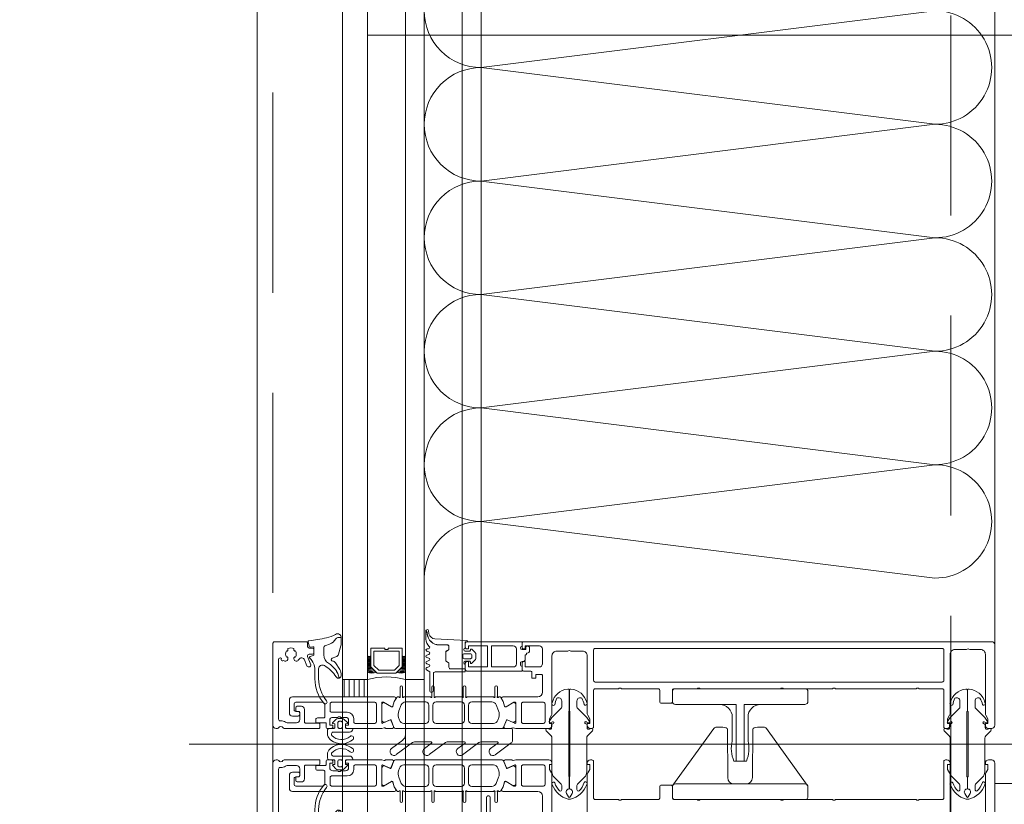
# Model space of a CAD drawing. Header units: millimetres. Extents: x 213386 to 506888, y 183055 to 450952.
# Tile 47 of 256: x 372961 to 373274, y 291088 to 291337. Entities that reach past the tile are written whole.
import ezdxf

# ---------------------------------------------------------------- set-up
doc = ezdxf.new("R2010")
doc.units = ezdxf.units.MM
doc.linetypes.add('ČERCHOVANÁ', pattern=[25.4, 12.7, -6.35, 0, -6.35])
doc.linetypes.add('ČÁRKOVANÁ', pattern=[19.05, 12.7, -6.35])
for name, color, linetype, lineweight in [('FASÁDA DETAILNÍ', 255, 'Continuous', 0), ('NOVA', 255, 'Continuous', 0), ('OSY', 255, 'Continuous', 0)]:
    doc.layers.add(name, color=color, linetype=linetype, lineweight=lineweight)

# ---------------------------------------------------------------- blocks, each defined once
blk = doc.blocks.new('284336')
for points in [[(-0.7, -9.6), (-10, -9.6, 0.414511), (-10.51, -10.11), (-10.51, -15.51, -1), (-11.69, -15.51), (-11.69, -9.6), (-12.69, -8.95, -0.668884), (-12.6, -8.23), (-11.99, -8.01, 0.766384), (-11.99, -7.21), (-12.6, -6.99, -0.76831), (-12.6, -6.23), (-11.99, -6.01, 0.766384), (-11.99, -5.21), (-12.6, -4.99, -0.76831), (-12.6, -4.23), (-11.99, -4.01, 0.766384), (-11.99, -3.21), (-12.6, -2.99, -0.877523), (-12.5, -2.22), (-12.1, -2.22, 0.698129), (-11.83, -1.5, -0.220231), (-12.89, 0.78), (-12.89, 3.45, -0.157143), (-12.82, 3.68), (-12.69, 3.42, -0.067482), (-12.48, 2.53, 0.393136), (-8.66, -1.02), (-6.1, -1.02, -0.414214), (-5.61, -1.51), (-5.61, -2.22, -0.267949), (-5.85, -2.65), (-6.35, -2.93, 0.267949), (-6.61, -3.38), (-6.61, -5.84, 0.267949), (-6.35, -6.29), (-5.85, -6.57, -0.267949), (-5.61, -7), (-5.61, -8.11, 0.414215), (-5.1, -8.62), (-0.41, -8.62), (-0.41, -9.31, -0.414212), (-0.7, -9.6)], [(-0.41, 0), (-0.41, -2, 0.990243), (-0.4, -3.02), (0.9, -3.02, 0.414214), (1.21, -2.71), (1.21, -2.61, -0.668123), (1.71, -2.4), (2.75, -3.45, -0.199004), (2.89, -3.79), (2.89, -5.43, -0.199038), (2.75, -5.77), (1.71, -6.82, -0.668191), (1.21, -6.61), (1.21, -6.51, 0.414214), (0.9, -6.2), (-0.4, -6.2, 0.990269), (-0.41, -7.22), (-0.41, -8.6), (-5.1, -8.6, -0.414215), (-5.59, -8.11), (-5.59, -7, 0.267949), (-5.84, -6.56), (-6.34, -6.27, -0.267949), (-6.59, -5.84), (-6.59, -3.38, -0.267949), (-6.34, -2.95), (-5.84, -2.66, 0.267949), (-5.59, -2.22), (-5.59, -1.51, 0.414214), (-6.1, -1), (-8.66, -1, -0.393156), (-12.46, 2.53, 0.067572), (-12.67, 3.43), (-12.8, 3.7, -0.637545), (-12.12, 3.53), (-11.92, 2.53, 0.344315), (-10.06, 0.91), (0, 0.38, -0.406913), (0.39, 0), (-0.41, 0)], [(1.7, -4.31, 0.414235), (1.2, -3.81), (-0.7, -3.81, 0.414214), (-1.2, -4.31), (-1.2, -4.91, 0.414214), (-0.7, -5.41), (1.2, -5.41, 0.414235), (1.7, -4.91), (1.7, -4.31)]]:
    blk.add_lwpolyline(points, format="xyb", close=True)
blk = doc.blocks.new('nesystémový nástavec 18')
for p, q in [((-18, 6.8), (-18, 8.8)), ((-17.5, 9.3), (-15.36, 9.3)), ((-17, 6.3), (-17.5, 6.3)), ((-11, 8), (-17, 8)), ((-17, 8), (-17, 6.3)), ((-15.36, 9.3), (0, 9.3)), ((-11, 1.3), (-11, 8)), ((-2.8, 8), (-9.7, 8)), ((-9.7, 1.3), (-9.7, 8)), ((-1.8, 2.3), (-1.8, 7)), ((-0.5, 7.3), (-0.5, 6.8)), ((0, 9.3), (0, 7.8)), ((0, 6.3), (0.55, 6.3)), ((0.55, 6.3), (0.95, 5.9)), ((0.95, 5.9), (0.95, 4.8)), ((0.95, 4.8), (0.95, 4.14)), ((0.95, 4.14), (1.2, 4.14)), ((1.4, 3.94), (1.4, 3.84)), ((1.6, 3.64), (1.6, 3.64)), ((-18, 0.5), (-18, 1.8)), ((-17.5, 2.3), (-17, 2.3)), ((-1.8, 0), (-17.5, 0)), ((-17, 2.3), (-17, 1.3)), ((-17, 1.3), (-11, 1.3)), ((-9.7, 1.3), (-2.8, 1.3)), ((0, 0), (-1.8, 0)), ((-0.4, 2.23), (-0.5, 2.04)), ((-0.5, 2.04), (-0.5, 2)), ((1.2, 2.44), (0, 2.44)), ((0, 1.5), (0, 0)), ((1.2, 1.85), (1.2, 2.44)), ((1.8, 1.37), (1.7, 1.35)), ((2.25, 1.63), (1.8, 1.37)), ((2.4, 2.84), (2.4, 1.89))]:
    blk.add_line(p, q)
for centre, radius, start, end in [((-17.5, 8.8), 0.5, 90, 180), ((-17.5, 6.8), 0.5, 180.0012, 269.9988), ((-15.36, 9.8), 0.5, 270, 270.084), ((-2.8, 7), 1, 0, 90), ((0, 7.3), 0.5, 89.9955, 180.0071), ((0, 6.8), 0.5, 179.9949, 270.006), ((0.75, 4.8), 0.2, 359.9656, 0.0344), ((1.2, 3.94), 0.2, 359.9707, 90.0249), ((1.6, 3.84), 0.2, 179.9737, 270.035), ((1.6, 2.84), 0.8, 0.0065, 89.9919), ((-17.5, 1.8), 0.5, 89.999, 180.0002), ((-17.5, 0.5), 0.5, 180, 270), ((-2.8, 2.3), 1, 270, 0), ((0, 2), 0.5, 179.9716, 270.0327), ((0, 1.94), 0.5, 89.9975, 144.0007), ((1.7, 1.85), 0.5, 179.9991, 270), ((2.1, 1.89), 0.3, 299.9815, 0.0183)]:
    blk.add_arc(centre, radius, start, end)
blk = doc.blocks.new('433270')
blk.add_lwpolyline([(1, 0, 0.414364), (0, -1), (0, -1.4, 0.255924), (0.23, -1.83, -0.547723), (0.23, -3.17, 0.255924), (0, -3.6), (0, -14.6, 0.414214), (0.3, -14.9), (1.2, -14.9, 0.414214), (1.7, -14.4), (1.7, -10.3, -0.414214), (2, -10), (6, -10, 0.414248), (7, -9), (7, -7.7, 0.414179), (6.5, -7.2), (5.7, -7.2, 0.414232), (5.4, -7.5), (5.4, -8.2, -0.414198), (5.1, -8.5), (2.8, -8.5, -0.414204), (1.8, -7.5), (1.8, -4.49, -0.147432), (1.97, -3.94, 0.147461), (2.4, -2.5), (2.4, -2.3, -0.414214), (2.9, -1.8), (21.87, -1.8, -0.668178), (22.22, -2.65), (22.16, -2.72, 1), (21.59, -3.29), (21.52, -3.35, 0.198912), (21.38, -3.71), (21.38, -4.05, 0.414214), (22.08, -4.75), (22.38, -4.75, 0.576988), (22.64, -4.3, -0.311246), (24.56, -4.3, 0.576988), (24.82, -4.75), (25.3, -4.75, -0.260065), (25.3, -6.65), (24.82, -6.65, 0.576988), (24.56, -7.1, -0.311246), (22.64, -7.1, 0.576988), (22.38, -6.65), (22.08, -6.65, 0.414214), (21.38, -7.35), (21.38, -7.61, 0.267949), (21.63, -8.04), (21.89, -8.2, -0.637047), (21.73, -10), (19.83, -10.7, 0.315299), (19.5, -11.17), (19.5, -11.49, 0.520567), (20.17, -11.96), (22.83, -10.99, -0.520567), (23.5, -11.46), (23.5, -12.5, 0.414062), (24, -13), (25, -13, 0.414186), (25.5, -12.5), (25.5, -11.5, -0.414182), (26, -11), (27, -11, 0.414214), (27.5, -10.5), (27.5, -0.5, 0.414214), (27, 0), (1, 0)], format="xyb", close=True)
blk = doc.blocks.new('284325')
for points in [[(0.84, -5.23, -0.560316), (0.94, -4.73), (1.94, -4.36, 0.3153), (2.14, -4.08), (2.14, -1.89, 0.451558), (1.8, -1.59), (0.9, -1.7, -0.399586), (0.57, -1.46), (0.3, -0.07, -0.415977), (0.53, 0.29, 0.024107), (6.15, 1.24, 0.076636), (8.99, 2.34, -0.577615), (10.79, 1.3), (10.02, 1.37, 0.283171), (9.08, 0.9, -0.168429), (7.07, -0.74), (5.9, -1.16, 0.315302), (5.24, -2.1), (5.24, -4.21, 0.269719), (6.76, -6.82, -0.194797), (10.18, -11.53, -0.342663), (9.17, -11.17, 0.119207), (5.43, -7.59, 0.578571), (3.63, -8.62), (3.63, -11.77, 0.176415), (6.16, -18.72, -1), (5.24, -19.49, -0.176415), (2.43, -11.77), (2.43, -8.89, 0.208286), (0.84, -5.23)], [(8.95, -6.65), (10.32, -8.78, -0.134555), (10.79, -10.63, -0.339795), (10.19, -11.53, 0.194788), (6.76, -6.81, -0.269736), (5.25, -4.21), (5.25, -2.1, -0.315302), (5.9, -1.17), (7.07, -0.74, 0.168429), (9.09, 0.89, -0.283167), (10.01, 1.36), (10.79, 1.29), (10.79, -0.74, -0.070852), (10.71, -1.3), (9.95, -3.93, -0.241839), (9.08, -4.83), (7.93, -5.22, 0.836024), (8.08, -6.19), (8.11, -6.19, -0.255349), (8.95, -6.65)]]:
    blk.add_lwpolyline(points, format="xyb", close=True)
blk = doc.blocks.new('*U4002')
for points in [[(0, 0, 0.414243), (0.1, 0.1), (0, 0.9, -1.0001), (0.2, 0.9), (0.1, 0.1, 0.414228), (0.2, 0, 0.414228)], [(0.2, 0, 0.414243), (0.3, 0.1), (0.2, 0.9, -1.0001), (0.4, 0.9), (0.3, 0.1, 0.414228), (0.4, 0, 0.414228)], [(0.4, 0, 0.414243), (0.5, 0.1), (0.4, 0.9, -1.0001), (0.6, 0.9), (0.5, 0.1, 0.414228), (0.6, 0, 0.414228)], [(0.6, 0, 0.414243), (0.7, 0.1), (0.6, 0.9, -1.0001), (0.8, 0.9), (0.7, 0.1, 0.414228), (0.8, 0, 0.414228)], [(0.8, 0, 0.414243), (0.9, 0.1), (0.8, 0.9, -1.0001), (1, 0.9), (0.9, 0.1, 0.414228), (1, 0, 0.414228)], [(1, 0, 0.414243), (1.1, 0.1), (1, 0.9, -1.0001), (1.2, 0.9), (1.1, 0.1, 0.414228), (1.2, 0, 0.414228)], [(1.2, 0, 0.414243), (1.3, 0.1), (1.2, 0.9, -1.0001), (1.4, 0.9), (1.3, 0.1, 0.414228), (1.4, 0, 0.414228)], [(1.4, 0, 0.414243), (1.5, 0.1), (1.4, 0.9, -1.0001), (1.6, 0.9), (1.5, 0.1, 0.414228), (1.6, 0, 0.414228)], [(1.6, 0, 0.414243), (1.7, 0.1), (1.6, 0.9, -1.0001), (1.8, 0.9), (1.7, 0.1, 0.414228), (1.8, 0, 0.414228)], [(1.8, 0, 0.414243), (1.9, 0.1), (1.8001, 0.9, -1.0001), (2, 0.9), (1.9001, 0.1, 0.414228), (2, 0, 0.414228)]]:
    blk.add_lwpolyline(points, format="xyb")
blk = doc.blocks.new('244748_a')
blk.add_lwpolyline([(8.32, -1.69, 0.082248), (6.34, -0.9, -1.09695), (6.94, -0.1, -0.315353), (11.26, -5.15, -0.480529), (10.87, -5.64), (4.27, -5.64), (4.08, -5.45), (-16.53, -5.45), (-16.72, -5.64), (-20.43, -5.64, 0.574019), (-21.93, -4.78), (-22.99, -5.4, 0.524827), (-22.99, -5.9), (-21.93, -6.52, 0.574021), (-20.43, -5.66), (-16.72, -5.66), (-16.53, -5.85), (4.08, -5.85), (4.27, -5.66), (10.87, -5.66, -0.480529), (11.26, -6.15, -0.326229), (6.88, -11.09, -1.09695), (6.28, -10.3, 0.081457), (8.32, -9.61, 0.599203), (7.48, -8.05), (5.52, -8.05, 0.198965), (5.17, -8.2), (2.22, -11.15), (0.93, -12.01, -0.738038), (0.51, -11.62), (0.87, -11, 1), (0.35, -10.7), (0, -11.3), (-0.98, -11.3, 0.619205), (-1.45, -12.06), (-1.28, -12.43, -0.808139), (-2.04, -13.04), (-3.63, -11.44, 0.198906), (-4.34, -11.15), (-14.99, -11.15, -0.198936), (-16.76, -10.42), (-18.98, -8.2, 0.198942), (-19.33, -8.05), (-20.67, -8.05, 0.500217), (-21.09, -8.73, 0.122037), (-18.5, -10.27, -1.093735), (-19.1, -11.07, -0.240768), (-23.7, -6.07, -0.106226), (-23.7, -5.23, -0.256232), (-19, -0.13, -1.093735), (-18.4, -0.92, 0.116856), (-21.09, -2.57, 0.500217), (-20.67, -3.25), (-19.33, -3.25, 0.198942), (-18.98, -3.1), (-16.75, -0.88, -0.198936), (-14.99, -0.15), (-4.34, -0.15, 0.198907), (-3.63, 0.14), (-2.04, 1.74, -0.808139), (-1.28, 1.13), (-1.45, 0.76, 0.619205), (-0.98, 0), (0, 0), (0.35, -0.6, 1), (0.87, -0.3), (0.51, 0.32, -0.738038), (0.93, 0.71), (2.22, -0.15), (5.17, -3.1, 0.198965), (5.52, -3.25), (7.48, -3.25, 0.599203)], format="xyb", close=True)
blk = doc.blocks.new('236134_0100_s_v')
for points in [[(22.8, -23), (22.8, -5), (42, -5, 0.414214), (43, -4), (43, -1, 0.414214), (42, 0), (1, 0, 0.414214), (0, -1), (0, -4, 0.414214), (1, -5), (20.2, -5), (20.2, -23)], [(15, -5, -0.414214), (19, -9), (19, -16.57, 0.165764), (19.53, -23), (23.47, -23, 0.165764), (24, -16.57), (24, -9, -0.414214), (28, -5)]]:
    blk.add_lwpolyline(points, format="xyb")
blk = doc.blocks.new('236134_0200_s_v')
for points in [[(19.58, 5, -0.41166), (17.58, 6.98), (17.45, 22.25, 0.344217), (17.07, 22.73), (16, 23), (14, 23, 0.240828), (13.19, 22.59), (0.19, 4.59)], [(23.42, 5, 0.41166), (25.42, 6.98), (25.55, 22.25, -0.344217), (25.93, 22.73), (27, 23), (29, 23, -0.240828), (29.81, 22.59), (42.81, 4.59)]]:
    blk.add_lwpolyline(points, format="xyb")
blk.add_lwpolyline([(42, 5), (1, 5, 0.414214), (0, 4), (0, 1, 0.414214), (1, 0), (42, 0, 0.414214), (43, 1), (43, 4, 0.414214)], format="xyb", close=True)
blk = doc.blocks.new('288126')
for points in [[(-16.5, 0), (16.5, 0)], [(-17, -2.08), (-17, -0.5)], [(17, -0.5), (17, -3.8)], [(-21.36, -6.34), (-17.8, -3.69)], [(-14.71, -4.5), (-19.87, -8.34)], [(-8.83, -4.3), (-14.11, -4.3)], [(-10.96, -6.34), (-8.71, -4.66)], [(-4.31, -4.5), (-9.47, -8.34)], [(1.81, -4.3), (-3.71, -4.3)], [(-0.35, -6.36), (1.93, -4.66)], [(6.33, -4.5), (1.14, -8.37)], [(12.21, -4.3), (6.93, -4.3)], [(10.05, -6.36), (12.33, -4.66)], [(16.6, -4.6), (11.54, -8.37)]]:
    blk.add_lwpolyline(points)
for centre, radius, start, end in [((16.5, -0.5), 0.5, 0, 90), ((-16.5, -0.5), 0.5, 90, 180), ((16, -3.8), 1, 306.7059, 0), ((-20.61, -7.34), 1.25, 126.7059, 306.7059), ((-10.21, -7.34), 1.25, 126.7059, 306.7059), ((0.4, -7.37), 1.25, 126.7059, 306.7059), ((10.8, -7.37), 1.25, 126.7059, 306.7059)]:
    blk.add_arc(centre, radius, start, end)
at = {"extrusion": (0, 0, -1)}
for centre, radius, start, end in [((19, -2.08), 2, 180, 233.2941), ((14.11, -5.3), 1, 53.2941, 90), ((8.83, -4.5), 0.2, 90, 233.2941), ((3.71, -5.3), 1, 53.2941, 90), ((-1.81, -4.5), 0.2, 90, 233.2941), ((-6.93, -5.3), 1, 53.2941, 90), ((-12.21, -4.5), 0.2, 90, 233.2941)]:
    blk.add_arc(centre, radius, start, end, dxfattribs=at)
blk = doc.blocks.new('246426')
for points in [[(-1.84, 0.64), (-2.86, -0.38, 0.198926), (-3.15, -1.09), (-3.15, -2.31, 0.198926), (-2.86, -3.02), (-1.84, -4.04, 0.637051), (-1.5, -3.92), (-1.45, -3.4), (-0.3, -3.4, -0.41484), (0, -3.7), (0, -5.19, 0.414232), (0.5, -5.69), (2.14, -5.69, 0.071862), (2.2, -5.68, 0.157876), (3.73, -4.64, 0.360336), (3.48, 2.39, 0.964062), (2.54, 1.48, -0.403385), (2.25, -4.34, -0.190964), (2.11, -4.39), (1.7, -4.39, -0.414214), (1.2, -3.89), (1.2, 1.31, 0.414201), (0.2, 2.31), (0, 2.31), (0, 0.3, -0.414214), (-0.3, 0), (-1.45, 0), (-1.5, 0.52, 0.637051), (-1.84, 0.64)], [(-2.25, -1.4, -0.414214), (-1.85, -1), (-0.4, -1, -0.414214), (0, -1.4), (0, -2, -0.414214), (-0.4, -2.4), (-1.85, -2.4, -0.414214), (-2.25, -2), (-2.25, -1.4)]]:
    blk.add_lwpolyline(points, format="xyb", close=True)

msp = doc.modelspace()

# ---------------------------------------------------------------- hatches: boundary and pattern name
at = {"layer": 'FASÁDA DETAILNÍ'}
h = msp.add_hatch(dxfattribs=at)
h.set_pattern_fill('ANSI31', color=256, scale=0.5, angle=585)
h.set_pattern_definition([(270, (440451.9952, 280807.7333), (1.5875, -8e-16), [])])
h.paths.add_polyline_path([(373071.64, 291122.15), (373071.64, 291127.65), (373063.64, 291127.65), (373063.64, 291122.15)])

# ---------------------------------------------------------------- linework, layer by layer
for p, q in [((373063.64, 288952.65), (373063.64, 307967.15)), ((373063.64, 284292.15), (373063.64, 307967.15)), ((373071.64, 307967.15), (373071.64, 288952.65)), ((373071.64, 307967.15), (373071.64, 287719.03)), ((373083.64, 288952.65), (373083.64, 307967.15)), ((373083.64, 287719.03), (373083.64, 307967.15)), ((373089.64, 307967.15), (373089.64, 288952.65)), ((373089.64, 307967.15), (373089.64, 287719.03)), ((373101.64, 288952.65), (373101.64, 307967.15)), ((373101.64, 287719.03), (373101.64, 307967.15)), ((373107.64, 307967.15), (373107.64, 288952.65)), ((373063.64, 291127.65), (373063.64, 291536.65)), ((373071.64, 291536.65), (373071.64, 291127.65)), ((373083.64, 291127.65), (373083.64, 291536.65)), ((373089.64, 291536.65), (373089.64, 291127.65)), ((373071.64, 291127.65), (373063.64, 291127.65)), ((373089.64, 291127.65), (373083.64, 291127.65)), ((373340.76, 291107.15), (373015.07, 291107.15))]:
    msp.add_line(p, q, dxfattribs=at)
for points in [[(399616.64, 284292.15), (373036.64, 284292.15), (373036.64, 307972.15), (399616.64, 307972.15)], [(373082.64, 291137.65), (373082.64, 291131.65), (373080.64, 291129.65), (373074.64, 291129.65), (373072.64, 291131.65), (373072.64, 291137.65), (373077.14, 291137.65), (373077.14, 291137.15), (373078.14, 291137.15), (373078.14, 291137.65)], [(373073.64, 291136.65), (373081.64, 291136.65), (373081.64, 291132.07), (373080.22, 291130.65), (373075.19, 291130.65), (373073.64, 291132.07)], [(373063.64, 291122.15), (373063.64, 291127.65), (373071.64, 291127.65), (373071.64, 291122.15)]]:
    msp.add_lwpolyline(points, close=True, dxfattribs=at)
at = {"layer": 'FASÁDA DETAILNÍ', "linetype": 'ČÁRKOVANÁ', "ltscale": 5}
msp.add_lwpolyline([(399611.64, 284297.15), (373041.64, 284297.15), (373041.64, 307967.15), (399611.64, 307967.15)], close=True, dxfattribs=at)
at = {"layer": 'FASÁDA DETAILNÍ', "color": 7, "linetype": 'ČÁRKOVANÁ', "ltscale": 5}
msp.add_lwpolyline([(399396.64, 284512.15), (373256.64, 284512.15), (373256.64, 307752.15), (399396.64, 307752.15)], close=True, dxfattribs=at)
at = {"layer": 'FASÁDA DETAILNÍ'}
msp.add_lwpolyline([(373270.64, 291138.65), (373270.64, 291525.65)], dxfattribs=at)
for points in [[(373269.64, 291139.65), (373121.14, 291139.65, 0.414214), (373120.64, 291139.15), (373120.64, 291137.85, 0.41422), (373121.14, 291137.35), (373121.64, 291137.35), (373121.64, 291138.35), (373126.14, 291138.35, -0.414214), (373127.14, 291137.35), (373127.14, 291132.65, -0.414214), (373126.14, 291131.65), (373121.64, 291131.65), (373121.64, 291133.35), (373121.14, 291133.35, 0.414201), (373120.64, 291132.85), (373120.64, 291130.85, 0.414214), (373121.14, 291130.35), (373123.28, 291130.35, -0.414214), (373123.78, 291129.85), (373123.78, 291128.05), (373125.03, 291128.05), (373125.03, 291129.25), (373126.84, 291129.25, -0.414214), (373127.14, 291128.95), (373127.14, 291123.66, -0.414167), (373125.64, 291122.16), (373118.64, 291122.15), (373114.54, 291122.15, 0.57735), (373114.19, 291121.55), (373114.69, 291120.69), (373115.12, 291119.2, 0.488701), (373115.56, 291119.02), (373118.03, 291120.45), (373118.45, 291120.45, -0.432566), (373118.64, 291120.25), (373118.64, 291113.95, -0.548397), (373118.36, 291113.76), (373115.98, 291114.83, 0.425336), (373115.71, 291114.72), (373114.89, 291112.7, 0.531563), (373115.26, 291112.15), (373117.33, 291112.15, 0.231306), (373117.56, 291112.27, -0.306185), (373117.88, 291112.37), (373118.64, 291112.15), (373129.14, 291112.15, 0.414214), (373130.14, 291113.15), (373130.14, 291113.65), (373129.34, 291113.65), (373129.34, 291115.15), (373130, 291116.3, 0.13165), (373130.14, 291116.8), (373130.14, 291135.16, -0.414214), (373131.64, 291136.66), (373135.14, 291136.66, -0.399985), (373136.14, 291136.66), (373139.84, 291136.66, -0.414214), (373141.34, 291135.16), (373141.34, 291116.8, 0.13165), (373141.47, 291116.3), (373142.13, 291115.15), (373142.13, 291113.65), (373141.33, 291113.65), (373141.33, 291113.15, 0.414214), (373142.33, 291112.15), (373142.84, 291112.15, 0.414214), (373143.34, 291112.65), (373143.34, 291124.25, -0.414214), (373143.84, 291124.75), (373151.24, 291124.75, -0.399985), (373152.24, 291124.75), (373163.84, 291124.75, -0.414214), (373164.34, 291124.25), (373164.34, 291120.65, 0.414214), (373164.84, 291120.15), (373167.84, 291120.15, 0.414214), (373168.34, 291120.65), (373168.34, 291124.25, -0.414214), (373168.84, 291124.75), (373176.14, 291124.75, -0.38324), (373177.14, 291124.75), (373202.64, 291124.75, -0.38324), (373203.64, 291124.75), (373219.14, 291124.75, -0.38324), (373220.14, 291124.75), (373245.64, 291124.75, -0.38324), (373246.64, 291124.75), (373253.94, 291124.75, -0.414214), (373254.44, 291124.25), (373254.44, 291112.65, 0.414214), (373254.94, 291112.15), (373255.44, 291112.15, 0.414214), (373256.44, 291113.15), (373256.44, 291113.65), (373255.64, 291113.65), (373255.64, 291115.15), (373256.3, 291116.31, 0.116937), (373256.44, 291116.81), (373256.44, 291135.66, -0.414232), (373257.94, 291137.16), (373261.65, 291137.16, -0.399985), (373262.65, 291137.16), (373266.14, 291137.16, -0.414232), (373267.64, 291135.66), (373267.64, 291116.81, 0.116937), (373267.77, 291116.31), (373268.44, 291115.15), (373268.44, 291113.65), (373267.64, 291113.65), (373267.64, 291113.15, 0.414214), (373268.64, 291112.15), (373269.64, 291112.15, 0.414214), (373270.64, 291113.15), (373270.64, 291138.65, 0.414214), (373269.64, 291139.65)], [(373143.84, 291137.55), (373253.94, 291137.55, -0.414214), (373254.44, 291137.05), (373254.44, 291127.35, -0.414214), (373253.94, 291126.85), (373143.84, 291126.85, -0.414214), (373143.34, 291127.35), (373143.34, 291137.05, -0.414214), (373143.84, 291137.55)], [(373114.3, 291112.15), (373102.39, 291112.15), (373080.48, 291112.15, -0.305837), (373080.01, 291112.47), (373079.09, 291114.75, 0.425336), (373078.82, 291114.86), (373077.21, 291114.15, -0.543753), (373076.15, 291114.83), (373076.15, 291119.73, -0.578182), (373077.05, 291120.25), (373079.24, 291118.99, 0.488505), (373079.68, 291119.17), (373080.11, 291120.68), (373080.88, 291122, -0.282478), (373081.15, 291122.15), (373081.6, 291122.15, 1.447009), (373081.95, 291122.29), (373081.95, 291125.25, -1), (373082.75, 291125.25), (373082.75, 291122.29, 1.447009), (373083.1, 291122.15), (373091.64, 291122.15, 1.447009), (373091.99, 291122.29), (373091.99, 291125.25, -1), (373092.79, 291125.25), (373092.79, 291122.29, 1.447009), (373093.14, 291122.15), (373101.64, 291122.15, 1.447009), (373101.99, 291122.29), (373101.99, 291125.25, -1), (373102.79, 291125.25), (373102.79, 291122.29, 1.447009), (373103.14, 291122.15), (373111.68, 291122.15, 1.447009), (373112.03, 291122.29), (373112.03, 291125.25, -1), (373112.83, 291125.25), (373112.83, 291122.29, 1.447009), (373113.18, 291122.15), (373113.62, 291122.15, -0.282478), (373113.9, 291122), (373114.66, 291120.68), (373115.1, 291119.17, 0.488505), (373115.54, 291118.99), (373117.73, 291120.25, -0.578182), (373118.63, 291119.73), (373118.63, 291114.83, -0.543753), (373117.57, 291114.15), (373115.95, 291114.86, 0.425336), (373115.69, 291114.75), (373114.76, 291112.47, -0.305837), (373114.3, 291112.15)], [(373076.14, 291112.15), (373065.14, 291112.15, -0.414426), (373064.64, 291112.65), (373064.64, 291113.15), (373065.64, 291113.15), (373065.64, 291114.65, 0.414214), (373064.64, 291115.65), (373063.14, 291115.65, 0.399985), (373062.14, 291115.65), (373060.64, 291115.65, 0.414214), (373059.64, 291114.65), (373059.64, 291113.15), (373060.64, 291113.15), (373060.64, 291112.65, -0.414456), (373060.14, 291112.15), (373058.84, 291112.16, -0.413971), (373058.54, 291112.46), (373058.54, 291113.65, 0.414214), (373058.24, 291113.95), (373055.24, 291113.95), (373055.24, 291114.95, -0.414214), (373055.74, 291115.45), (373057.64, 291115.45, 0.414214), (373058.14, 291115.95), (373058.14, 291119.45, 0.414206), (373057.14, 291120.45), (373048.84, 291120.45, 0.414206), (373048.34, 291119.95), (373048.34, 291118.05, 0.414219), (373048.84, 291117.55), (373049.64, 291117.55, -0.414214), (373050.14, 291117.05), (373050.14, 291116.55, -0.414214), (373049.64, 291116.05), (373047.84, 291116.05, -0.414214), (373046.84, 291117.05), (373046.84, 291121.15, -0.414214), (373047.84, 291122.15), (373076.14, 291122.15), (373080.24, 291122.15, -0.57735), (373080.58, 291121.55), (373080.09, 291120.69), (373079.66, 291119.2, -0.488701), (373079.22, 291119.02), (373076.75, 291120.45), (373076.33, 291120.45, 0.432566), (373076.14, 291120.25), (373076.14, 291113.95, 0.548397), (373076.42, 291113.76), (373078.8, 291114.83, -0.425336), (373079.07, 291114.72), (373079.89, 291112.7, -0.531563), (373079.52, 291112.15), (373077.45, 291112.15, -0.231306), (373077.22, 291112.27, 0.306185), (373076.9, 291112.37), (373076.14, 291112.15)], [(373073.94, 291120.45), (373060.24, 291120.45, 0.414214), (373059.74, 291119.95), (373059.74, 291117.75, 0.414214), (373060.24, 291117.25), (373065.21, 291117.25, -0.411139), (373067.24, 291115.25), (373067.24, 291114.25, 0.414214), (373067.74, 291113.75), (373073.94, 291113.75, 0.414214), (373074.44, 291114.25), (373074.44, 291119.95, 0.414214), (373073.94, 291120.45)], [(373083.19, 291113.75), (373090.09, 291113.75, 0.414218), (373091.09, 291114.75), (373091.09, 291119.55, 0.414218), (373090.09, 291120.55), (373083.73, 291120.55, 0.305619), (373082.34, 291119.62), (373081.56, 291117.69, 0.176429), (373081.49, 291115.64), (373081.76, 291114.79, 0.324916), (373083.19, 291113.75)], [(373093.39, 291113.75), (373101.39, 291113.75, 0.414214), (373102.39, 291114.75), (373102.39, 291119.55, 0.414214), (373101.39, 291120.55), (373093.39, 291120.55, 0.414214), (373092.39, 291119.55), (373092.39, 291114.75, 0.414214), (373093.39, 291113.75)], [(373104.69, 291113.75), (373111.59, 291113.75, 0.324916), (373113.02, 291114.79), (373113.29, 291115.64, 0.176429), (373113.22, 291117.69), (373112.44, 291119.62, 0.305619), (373111.05, 291120.55), (373104.69, 291120.55, 0.414218), (373103.69, 291119.55), (373103.69, 291114.75, 0.414218), (373104.69, 291113.75)], [(373127.94, 291114.25, -0.414214), (373127.44, 291113.75), (373120.94, 291113.75, -0.414214), (373120.44, 291114.25), (373120.44, 291119.95, -0.414214), (373120.94, 291120.45), (373127.44, 291120.45, -0.414214), (373127.94, 291119.95), (373127.94, 291114.25)], [(373076.14, 291102.15), (373065.14, 291102.15, 0.414426), (373064.64, 291101.65), (373064.64, 291101.16), (373065.64, 291101.16), (373065.64, 291099.66, -0.414214), (373064.64, 291098.66), (373063.14, 291098.66, -0.399985), (373062.14, 291098.66), (373060.64, 291098.66, -0.414214), (373059.64, 291099.66), (373059.64, 291101.15), (373060.64, 291101.15), (373060.64, 291101.65, 0.414456), (373060.14, 291102.15), (373058.84, 291102.15, 0.413971), (373058.54, 291101.85), (373058.54, 291100.65, -0.414214), (373058.24, 291100.35), (373055.24, 291100.35), (373055.24, 291099.35, 0.414214), (373055.74, 291098.85), (373057.64, 291098.85, -0.414214), (373058.14, 291098.35), (373058.14, 291094.85, -0.414206), (373057.14, 291093.85), (373048.84, 291093.85, -0.414206), (373048.34, 291094.35), (373048.34, 291096.25, -0.414219), (373048.84, 291096.75), (373049.64, 291096.75, 0.414214), (373050.14, 291097.25), (373050.14, 291097.75, 0.414214), (373049.64, 291098.25), (373047.84, 291098.25, 0.414214), (373046.84, 291097.25), (373046.84, 291093.15, 0.414214), (373047.84, 291092.15), (373076.14, 291092.15), (373080.24, 291092.15, 0.57735), (373080.58, 291092.75), (373080.09, 291093.62), (373079.66, 291095.11, 0.488701), (373079.22, 291095.29), (373076.75, 291093.85), (373076.33, 291093.85, -0.432566), (373076.14, 291094.05), (373076.14, 291100.36, -0.548397), (373076.42, 291100.54), (373078.8, 291099.48, 0.425336), (373079.07, 291099.58), (373079.89, 291101.61, 0.531563), (373079.52, 291102.16), (373077.45, 291102.16, 0.231306), (373077.22, 291102.04, -0.306185), (373076.9, 291101.94), (373076.14, 291102.15)], [(373114.3, 291102.15), (373102.39, 291102.16), (373080.48, 291102.15, 0.305837), (373080.01, 291101.84), (373079.09, 291099.55, -0.425336), (373078.82, 291099.45), (373077.21, 291100.16, 0.543753), (373076.15, 291099.48), (373076.15, 291094.57, 0.578182), (373077.05, 291094.06), (373079.24, 291095.32, -0.488505), (373079.68, 291095.14), (373080.11, 291093.63), (373080.88, 291092.3, 0.282478), (373081.15, 291092.16), (373081.6, 291092.16, -1.447009), (373081.95, 291092.02), (373081.95, 291089.06, 1), (373082.75, 291089.06), (373082.75, 291092.02, -1.447009), (373083.1, 291092.16), (373091.64, 291092.16, -1.447009), (373091.99, 291092.02), (373091.99, 291089.06, 1), (373092.79, 291089.06), (373092.79, 291092.02, -1.447009), (373093.14, 291092.16), (373101.64, 291092.16, -1.447009), (373101.99, 291092.02), (373101.99, 291089.06, 1), (373102.79, 291089.06), (373102.79, 291092.02, -1.447009), (373103.14, 291092.16), (373111.68, 291092.16, -1.447009), (373112.03, 291092.02), (373112.03, 291089.06, 1), (373112.83, 291089.06), (373112.83, 291092.02, -1.447009), (373113.18, 291092.16), (373113.62, 291092.16, 0.282478), (373113.9, 291092.3), (373114.66, 291093.63), (373115.1, 291095.14, -0.488505), (373115.54, 291095.32), (373117.73, 291094.06, 0.578182), (373118.63, 291094.57), (373118.63, 291099.48, 0.543753), (373117.57, 291100.16), (373115.95, 291099.45, -0.425336), (373115.69, 291099.55), (373114.76, 291101.84, 0.305837), (373114.3, 291102.15)], [(373073.94, 291093.85), (373060.24, 291093.85, -0.414214), (373059.74, 291094.35), (373059.74, 291096.56, -0.414214), (373060.24, 291097.06), (373065.21, 291097.06, 0.411139), (373067.24, 291099.06), (373067.24, 291100.05, -0.414214), (373067.74, 291100.55), (373073.94, 291100.55, -0.414214), (373074.44, 291100.05), (373074.44, 291094.35, -0.414214), (373073.94, 291093.85)], [(373083.19, 291100.56), (373090.09, 291100.56, -0.414218), (373091.09, 291099.56), (373091.09, 291094.76, -0.414218), (373090.09, 291093.76), (373083.73, 291093.76, -0.305619), (373082.34, 291094.69), (373081.56, 291096.62, -0.176429), (373081.49, 291098.67), (373081.76, 291099.52, -0.324916), (373083.19, 291100.56)], [(373093.39, 291100.56), (373101.39, 291100.56, -0.414214), (373102.39, 291099.56), (373102.39, 291094.76, -0.414214), (373101.39, 291093.76), (373093.39, 291093.76, -0.414214), (373092.39, 291094.76), (373092.39, 291099.56, -0.414214), (373093.39, 291100.56)], [(373104.69, 291100.56), (373111.59, 291100.56, -0.324916), (373113.02, 291099.52), (373113.29, 291098.67, -0.176429), (373113.22, 291096.62), (373112.44, 291094.69, -0.305619), (373111.05, 291093.76), (373104.69, 291093.76, -0.414218), (373103.69, 291094.76), (373103.69, 291099.56, -0.414218), (373104.69, 291100.56)], [(373127.94, 291100.05, 0.414214), (373127.44, 291100.55), (373120.94, 291100.55, 0.414214), (373120.44, 291100.05), (373120.44, 291094.35, 0.414214), (373120.94, 291093.85), (373127.44, 291093.85, 0.414214), (373127.94, 291094.35), (373127.94, 291100.05)]]:
    msp.add_lwpolyline(points, format="xyb", close=True, dxfattribs=at)
for points in [[(373127.14, 291085.35), (373127.14, 291090.65, 0.414167), (373125.64, 291092.15), (373118.64, 291092.15), (373114.54, 291092.15, -0.57735), (373114.19, 291092.75), (373114.69, 291093.62), (373115.12, 291095.11, -0.488701), (373115.56, 291095.29), (373118.03, 291093.85), (373118.45, 291093.85, 0.432566), (373118.64, 291094.05), (373118.64, 291100.36, 0.548397), (373118.36, 291100.54), (373115.98, 291099.48, -0.425336), (373115.71, 291099.58), (373114.89, 291101.61, -0.531563), (373115.26, 291102.16), (373117.33, 291102.16, -0.231306), (373117.56, 291102.04, 0.306185), (373117.88, 291101.94), (373118.64, 291102.15), (373129.14, 291102.15, -0.414214), (373130.14, 291101.15), (373130.14, 291100.65), (373129.34, 291100.65), (373129.34, 291099.15), (373130, 291098.01, -0.13165), (373130.14, 291097.51), (373130.14, 291079.15, 0.414214)], [(373141.34, 291079.15), (373141.34, 291097.51, -0.13165), (373141.47, 291098.01), (373142.13, 291099.15), (373142.13, 291100.65), (373141.33, 291100.65), (373141.33, 291101.15, -0.414214), (373142.33, 291102.15), (373142.84, 291102.15, -0.414214), (373143.34, 291101.65), (373143.34, 291090.05, 0.414214), (373143.84, 291089.55), (373151.24, 291089.55, 0.399985), (373152.24, 291089.55), (373163.84, 291089.55, 0.414214), (373164.34, 291090.05), (373164.34, 291093.65, -0.414214), (373164.84, 291094.15), (373167.84, 291094.15, -0.414214), (373168.34, 291093.65), (373168.34, 291090.05, 0.414214), (373168.84, 291089.55), (373176.14, 291089.55, 0.38324), (373177.14, 291089.55), (373202.64, 291089.55, 0.38324), (373203.64, 291089.55), (373219.14, 291089.55, 0.38324), (373220.14, 291089.55), (373245.64, 291089.55, 0.38324), (373246.64, 291089.55), (373253.94, 291089.55, 0.414214), (373254.44, 291090.05), (373254.44, 291101.65, -0.414214), (373254.94, 291102.15), (373255.44, 291102.15, -0.414214), (373256.44, 291101.15), (373256.44, 291100.65), (373255.64, 291100.65), (373255.64, 291099.15), (373256.3, 291098, -0.116937), (373256.44, 291097.5), (373256.44, 291078.65, 0.414232)], [(373267.64, 291078.65), (373267.64, 291097.5, -0.116937), (373267.77, 291098), (373268.44, 291099.15), (373268.44, 291100.65), (373267.64, 291100.65), (373267.64, 291101.15, -0.414214), (373268.64, 291102.15), (373269.64, 291102.15, -0.414214), (373270.64, 291101.15), (373270.64, 291075.65, -0.414214)]]:
    msp.add_lwpolyline(points, format="xyb", dxfattribs=at)
for centre, radius, start, end in [((373072.14, 291135.52), 0.596, 213.0366, 326.9634), ((373072.14, 291135.22), 0.596, 213.0366, 326.9634), ((373072.14, 291134.93), 0.596, 213.0366, 326.9634), ((373072.14, 291134.64), 0.596, 213.0366, 326.9634), ((373072.14, 291134.35), 0.596, 213.0366, 326.9634), ((373072.14, 291134.05), 0.596, 213.0366, 326.9634), ((373072.14, 291133.76), 0.596, 213.0366, 326.9634), ((373072.14, 291133.47), 0.596, 213.0366, 326.9634), ((373072.14, 291133.18), 0.596, 213.0366, 326.9634), ((373072.14, 291132.88), 0.596, 213.0366, 326.9634), ((373083.14, 291135.52), 0.596, 213.0366, 326.9634), ((373083.14, 291135.22), 0.596, 213.0366, 326.9634), ((373083.14, 291134.93), 0.596, 213.0366, 326.9634), ((373083.14, 291134.64), 0.596, 213.0366, 326.9634), ((373083.14, 291134.35), 0.596, 213.0366, 326.9634), ((373083.14, 291134.05), 0.596, 213.0366, 326.9634), ((373083.14, 291133.76), 0.596, 213.0366, 326.9634), ((373083.14, 291133.47), 0.596, 213.0366, 326.9634), ((373083.14, 291133.18), 0.596, 213.0366, 326.9634), ((373083.14, 291132.88), 0.596, 213.0366, 326.9634), ((373072.14, 291132.59), 0.596, 213.0366, 326.9634), ((373072.14, 291132.3), 0.596, 213.0366, 326.9634), ((373072.14, 291132.01), 0.596, 213.0366, 326.9634), ((373072.28, 291131.99), 0.879, 223.5036, 316.0051), ((373072.42, 291132.09), 1.26, 231.5004, 308.0344), ((373072.56, 291132.25), 1.71, 237.3143, 302.7051), ((373072.71, 291132.49), 2.25, 241.5972, 298.4727), ((373072.88, 291132.84), 2.9, 244.7048, 294.6933), ((373072.99, 291133.21), 3.55, 247.591, 292.7062), ((373082.29, 291133.21), 3.55, 247.2938, 292.409), ((373082.4, 291132.84), 2.9, 245.3067, 295.2952), ((373082.57, 291132.49), 2.25, 241.5273, 298.4028), ((373082.71, 291132.25), 1.71, 237.2949, 302.6857), ((373082.85, 291132.09), 1.26, 231.9656, 308.4996), ((373083, 291131.99), 0.879, 223.9949, 316.4964), ((373083.14, 291132.59), 0.596, 213.0366, 326.9634), ((373083.14, 291132.3), 0.596, 213.0366, 326.9634), ((373083.14, 291132.01), 0.596, 213.0366, 326.9634), ((373077.64, 291105.76), 22.7, 74.6728, 105.3272)]:
    msp.add_arc(centre, radius, start, end, dxfattribs=at)
at = {"layer": 'NOVA'}
msp.add_line((373576.64, 291094.65), (373270.64, 291094.65), dxfattribs=at)
at = {"layer": 'OSY', "linetype": 'ČERCHOVANÁ', "ltscale": 25}
msp.add_line((400063.19, 291332.15), (372424.22, 291332.15), dxfattribs=at)

# ---------------------------------------------------------------- block references
at = {"layer": 'FASÁDA DETAILNÍ', "xscale": 179.9999932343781, "yscale": 179.9999932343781, "zscale": 179.9999932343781, "rotation": 270}
msp.add_blockref('*U4002', (373089.64, 291519.83), dxfattribs=at)
at = {"layer": 'FASÁDA DETAILNÍ'}
for name, p in [('284325', (373052.5, 291139.65)), ('284336', (373103.05, 291139.65)), ('236134_0100_s_v', (373168.34, 291124.75)), ('288126', (373100.63, 291112.15)), ('236134_0200_s_v', (373168.34, 291089.55))]:
    msp.add_blockref(name, p, dxfattribs=at)
for name, p, rotation in [('433270', (373041.64, 291112.15), 90), ('246426', (373064.64, 291112.15), 270)]:
    msp.add_blockref(name, p, dxfattribs=dict(at, rotation=rotation))
at = {"layer": 'FASÁDA DETAILNÍ', "xscale": -1}
for name, p, rotation in [('nesystémový nástavec 18', (373120.64, 291139.65), 180), ('244748_a', (373141.3, 291113.38), 270), ('244748_a', (373267.6, 291113.38), 270), ('246426', (373064.64, 291102.16), 270), ('433270', (373041.64, 291102.15), 90), ('284325', (373052.5, 291074.65), 180), ('284336', (373121.05, 291074.65), 180)]:
    msp.add_blockref(name, p, dxfattribs=dict(at, rotation=rotation))

doc.saveas('drawing.dxf')
